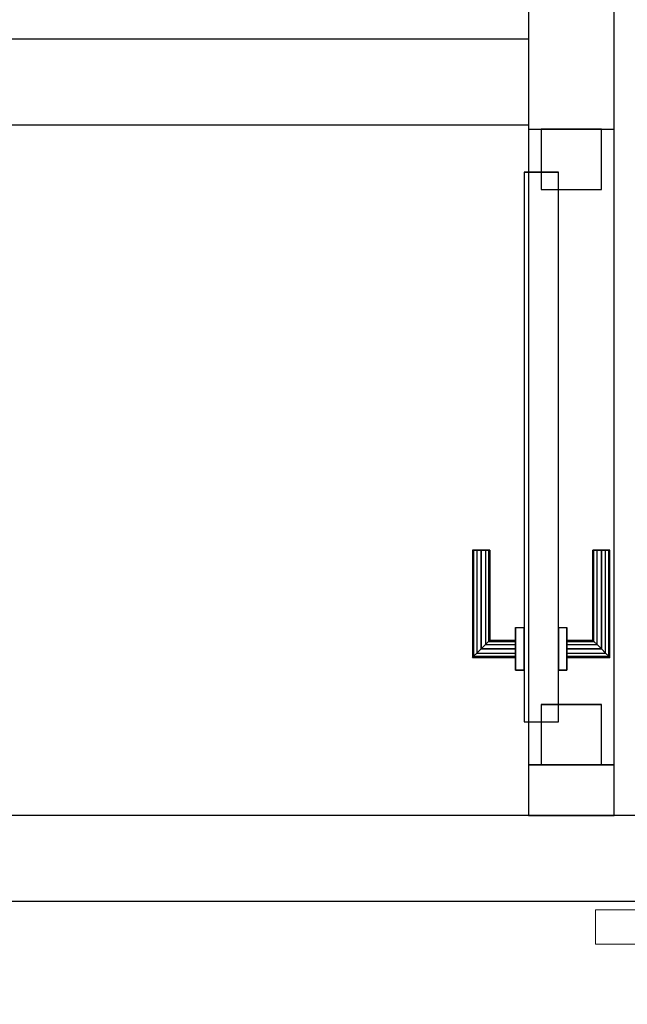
# Model space of a CAD drawing. Header units: metres. Extents: x 397.7 to 427.5, y 12.7 to 28.4.
# Tile 69 of 76: x 408.3 to 409, y 25.7 to 26.9. Entities that reach past the tile are written whole.
import ezdxf

# ---------------------------------------------------------------- set-up
doc = ezdxf.new("R2010")
doc.units = ezdxf.units.M
doc.layers.add('01_CARPINTERIA', color=5, linetype='Continuous', lineweight=25, true_color=0x0000ff)
for name, color, linetype, lineweight in [('A-GENM-____-OTLN', 7, 'Continuous', 18), ('A-WALL-____-MCUT', 7, 'Continuous', 25), ('A-WALL-____-OTLN', 7, 'Continuous', 25)]:
    doc.layers.add(name, color=color, linetype=linetype, lineweight=lineweight)

# ---------------------------------------------------------------- blocks, each defined once
blk = doc.blocks.new('Family - Evans P3-156149-06_TEL_P3')
at = {"layer": 'A-WALL-____-MCUT', "color": 253, "true_color": 0xaaaaaa}
for p, q in [((1.3477, 0.1), (0, 0.1)), ((0, 0.1), (0, 0)), ((1.3477, 0), (1.3477, 0.1)), ((0, 0), (1.3477, 0))]:
    blk.add_line(p, q, dxfattribs=at)
at = {"layer": 'A-WALL-____-OTLN', "color": 253, "true_color": 0xaaaaaa}
for p, q in [((1.3477, 0.1), (0, 0.1)), ((0, 0.1), (0, 0)), ((1.3477, 0), (1.3477, 0.1)), ((0, 0), (1.3477, 0))]:
    blk.add_line(p, q, dxfattribs=at)
at = {"layer": 'A-WALL-____-OTLN', "color": 253, "lineweight": 18, "true_color": 0xaaaaaa}
blk.add_line((-0.0488, 0), (1.3477, 0), dxfattribs=at)
blk = doc.blocks.new('Family - LONDR55-XX_ZZ-ARQ-CAA-M3D-Londres55-156273-06_TEL_P3')
at = {"layer": 'A-GENM-____-OTLN', "color": 253, "true_color": 0xaaaaaa}
for p, q in [((0.052, 0.1725), (0.05, 0.165)), ((0.052, 0.1725), (0.05, 0.165)), ((0.0575, 0.178), (0.052, 0.1725)), ((0.0575, 0.178), (0.052, 0.1725)), ((0.052, 0.11), (0.052, 0.1725)), ((0.065, 0.18), (0.0575, 0.178)), ((0.065, 0.18), (0.0575, 0.178)), ((0.0575, 0.11), (0.0575, 0.178)), ((0.0725, 0.178), (0.065, 0.18)), ((0.0725, 0.178), (0.065, 0.18)), ((0.065, 0.11), (0.065, 0.18)), ((0.078, 0.1725), (0.0725, 0.178)), ((0.078, 0.1725), (0.0725, 0.178)), ((0.0725, 0.11), (0.0725, 0.178)), ((0.08, 0.165), (0.078, 0.1725)), ((0.08, 0.165), (0.078, 0.1725)), ((0.078, 0.11), (0.078, 0.1725)), ((0.05, 0.165), (0.052, 0.1575)), ((0.05, 0.11), (0.05, 0.165)), ((0.05, 0.165), (0.052, 0.1575)), ((0.078, 0.1575), (0.08, 0.165)), ((0.078, 0.1575), (0.08, 0.165)), ((0.08, 0.165), (0.08, 0.11)), ((0.052, 0.1575), (0.0575, 0.152)), ((0.052, 0.11), (0.052, 0.1575)), ((0.052, 0.1575), (0.0575, 0.152)), ((0.0575, 0.152), (0.065, 0.15)), ((0.0575, 0.11), (0.0575, 0.152)), ((0.0575, 0.152), (0.065, 0.15)), ((0.065, 0.15), (0.0725, 0.152)), ((0.065, 0.15), (0.0725, 0.152)), ((0.065, 0.11), (0.065, 0.15)), ((0.0725, 0.152), (0.078, 0.1575)), ((0.0725, 0.152), (0.078, 0.1575)), ((0.0725, 0.11), (0.0725, 0.152)), ((0.078, 0.11), (0.078, 0.1575)), ((0.95, 0.11), (0, 0.11)), ((0, 0.11), (0, 0.07)), ((0.95, 0.11), (0, 0.11)), ((0, 0.11), (0, 0.07)), ((0.052, 0.11), (0.05, 0.11)), ((0.05, 0.11), (0.052, 0.11)), ((0.0575, 0.11), (0.052, 0.11)), ((0.052, 0.11), (0.0575, 0.11)), ((0.065, 0.11), (0.0575, 0.11)), ((0.0575, 0.11), (0.065, 0.11)), ((0.0725, 0.11), (0.065, 0.11)), ((0.065, 0.11), (0.0725, 0.11)), ((0.078, 0.11), (0.0725, 0.11)), ((0.0725, 0.11), (0.078, 0.11)), ((0.078, 0.11), (0.08, 0.11)), ((0.08, 0.11), (0.078, 0.11)), ((0.95, 0.07), (0.95, 0.11)), ((0.95, 0.11), (0.95, 0.07)), ((0, 0.07), (0.95, 0.07)), ((0, 0.07), (0.95, 0.07)), ((0.05, 0.015), (0.05, 0.07)), ((0.052, 0.07), (0.05, 0.07)), ((0.05, 0.07), (0.052, 0.07)), ((0.052, 0.0075), (0.052, 0.07)), ((0.052, 0.0225), (0.052, 0.07)), ((0.0575, 0.07), (0.052, 0.07)), ((0.052, 0.07), (0.0575, 0.07)), ((0.0575, 0.002), (0.0575, 0.07)), ((0.0575, 0.028), (0.0575, 0.07)), ((0.065, 0.07), (0.0575, 0.07)), ((0.0575, 0.07), (0.065, 0.07)), ((0.065, 0), (0.065, 0.07)), ((0.065, 0.03), (0.065, 0.07)), ((0.0725, 0.07), (0.065, 0.07)), ((0.065, 0.07), (0.0725, 0.07)), ((0.0725, 0.002), (0.0725, 0.07)), ((0.0725, 0.028), (0.0725, 0.07)), ((0.078, 0.07), (0.0725, 0.07)), ((0.0725, 0.07), (0.078, 0.07)), ((0.078, 0.0075), (0.078, 0.07)), ((0.078, 0.0225), (0.078, 0.07)), ((0.078, 0.07), (0.08, 0.07)), ((0.08, 0.07), (0.078, 0.07)), ((0.08, 0.07), (0.08, 0.015)), ((0.0575, 0.028), (0.052, 0.0225)), ((0.0575, 0.028), (0.052, 0.0225)), ((0.065, 0.03), (0.0575, 0.028)), ((0.065, 0.03), (0.0575, 0.028)), ((0.0725, 0.028), (0.065, 0.03)), ((0.0725, 0.028), (0.065, 0.03)), ((0.078, 0.0225), (0.0725, 0.028)), ((0.078, 0.0225), (0.0725, 0.028)), ((0.052, 0.0225), (0.05, 0.015)), ((0.052, 0.0225), (0.05, 0.015)), ((0.05, 0.015), (0.052, 0.0075)), ((0.05, 0.015), (0.052, 0.0075)), ((0.08, 0.015), (0.078, 0.0225)), ((0.08, 0.015), (0.078, 0.0225)), ((0.078, 0.0075), (0.08, 0.015)), ((0.078, 0.0075), (0.08, 0.015)), ((0.052, 0.0075), (0.0575, 0.002)), ((0.052, 0.0075), (0.0575, 0.002)), ((0.0575, 0.002), (0.065, 0)), ((0.0575, 0.002), (0.065, 0)), ((0.065, 0), (0.0725, 0.002)), ((0.065, 0), (0.0725, 0.002)), ((0.0725, 0.002), (0.078, 0.0075)), ((0.0725, 0.002), (0.078, 0.0075))]:
    blk.add_line(p, q, dxfattribs=at)
blk = doc.blocks.new('Family - Porta P3-156274-06_TEL_P3')
blk.add_blockref('Family - LONDR55-XX_ZZ-ARQ-CAA-M3D-Londres55-156273-06_TEL_P3', (0, 0))
blk = doc.blocks.new('Family - Evans P3-156433-06_TEL_P3')
at = {"layer": 'A-WALL-____-MCUT', "color": 253, "true_color": 0xaaaaaa}
for p, q in [((2.6002, 0.1), (0, 0.1)), ((0, 0), (2.6002, 0))]:
    blk.add_line(p, q, dxfattribs=at)
at = {"layer": 'A-WALL-____-OTLN', "color": 253, "true_color": 0xaaaaaa}
for p, q in [((2.6002, 0.1), (0, 0.1)), ((0, 0), (2.6002, 0))]:
    blk.add_line(p, q, dxfattribs=at)
at = {"layer": 'A-WALL-____-OTLN', "color": 253, "lineweight": 18, "true_color": 0xaaaaaa}
blk.add_line((0, 0), (2.6002, 0), dxfattribs=at)
blk = doc.blocks.new('Family - LONDR55-XX_ZZ-ARQ-CAA-M3D-Londres55-156624-06_TEL_P3')
at = {"layer": '01_CARPINTERIA', "color": 161, "true_color": 0xaaaaff}
for p, q in [((0.1263, 0.1487), (0.125, 0.15)), ((0.125, 0.15), (0.125, 0.1)), ((0.125, 0.15), (0.1263, 0.1487)), ((0.25, 0.15), (0.125, 0.15)), ((0.25, 0.1487), (0.25, 0.15)), ((0.25, 0.15), (0.25, 0.1487)), ((0.13, 0.145), (0.1263, 0.1487)), ((0.1263, 0.1487), (0.1263, 0.1)), ((0.1263, 0.1487), (0.1263, 0.1)), ((0.1263, 0.1487), (0.13, 0.145)), ((0.25, 0.1487), (0.1263, 0.1487)), ((0.25, 0.1487), (0.1263, 0.1487)), ((0.135, 0.14), (0.13, 0.145)), ((0.13, 0.145), (0.13, 0.1)), ((0.13, 0.145), (0.13, 0.1)), ((0.13, 0.145), (0.135, 0.14)), ((0.25, 0.145), (0.13, 0.145)), ((0.25, 0.145), (0.13, 0.145)), ((0.135, 0.1), (0.135, 0.14)), ((0.135, 0.14), (0.135, 0.1)), ((0.135, 0.14), (0.14, 0.135)), ((0.14, 0.135), (0.135, 0.14)), ((0.135, 0.14), (0.25, 0.14)), ((0.25, 0.14), (0.135, 0.14)), ((0.25, 0.145), (0.25, 0.1487)), ((0.25, 0.1487), (0.25, 0.145)), ((0.25, 0.145), (0.25, 0.14)), ((0.25, 0.14), (0.25, 0.145)), ((0.25, 0.14), (0.25, 0.135)), ((0.25, 0.135), (0.25, 0.14)), ((0.14, 0.135), (0.14, 0.1)), ((0.14, 0.135), (0.1437, 0.1313)), ((0.1437, 0.1313), (0.14, 0.135)), ((0.14, 0.135), (0.14, 0.1)), ((0.25, 0.135), (0.14, 0.135)), ((0.25, 0.135), (0.14, 0.135)), ((0.1437, 0.1313), (0.1437, 0.1)), ((0.1437, 0.1313), (0.145, 0.13)), ((0.145, 0.13), (0.1437, 0.1313)), ((0.1437, 0.1313), (0.1437, 0.1)), ((0.25, 0.1313), (0.1437, 0.1313)), ((0.25, 0.1313), (0.1437, 0.1313)), ((0.145, 0.13), (0.145, 0.1)), ((0.25, 0.13), (0.145, 0.13)), ((0.25, 0.135), (0.25, 0.1313)), ((0.25, 0.1313), (0.25, 0.135)), ((0.25, 0.1313), (0.25, 0.13)), ((0.25, 0.13), (0.25, 0.1313)), ((0.16, 0.1), (0.11, 0.1)), ((0.11, 0.1), (0.16, 0.1)), ((0.11, 0.1), (0.11, 0.09)), ((0.11, 0.09), (0.11, 0.1)), ((0.1263, 0.1), (0.125, 0.1)), ((0.125, 0.1), (0.1263, 0.1)), ((0.13, 0.1), (0.1263, 0.1)), ((0.1263, 0.1), (0.13, 0.1)), ((0.135, 0.1), (0.13, 0.1)), ((0.13, 0.1), (0.135, 0.1)), ((0.14, 0.1), (0.135, 0.1)), ((0.135, 0.1), (0.14, 0.1)), ((0.14, 0.1), (0.1437, 0.1)), ((0.1437, 0.1), (0.14, 0.1)), ((0.1437, 0.1), (0.145, 0.1)), ((0.145, 0.1), (0.1437, 0.1)), ((0.16, 0.1), (0.16, 0.09)), ((0.16, 0.1), (0.16, 0.09)), ((0.69, 0.09), (0.05, 0.09)), ((0.05, 0.09), (0.05, 0.05)), ((0.69, 0.09), (0.05, 0.09)), ((0.05, 0.09), (0.05, 0.05)), ((0.16, 0.09), (0.11, 0.09)), ((0.11, 0.09), (0.16, 0.09)), ((0.69, 0.05), (0.69, 0.09)), ((0.69, 0.09), (0.69, 0.05)), ((0.07, 0.07), (0, 0.07)), ((0, 0.07), (0, 0)), ((0.07, 0.07), (0, 0.07)), ((0, 0.07), (0, 0)), ((0.07, 0), (0.07, 0.07)), ((0.07, 0.07), (0.07, 0)), ((0.74, 0.07), (0.67, 0.07)), ((0.67, 0.07), (0.67, 0)), ((0.74, 0.07), (0.67, 0.07)), ((0.67, 0.07), (0.67, 0)), ((0.74, 0), (0.74, 0.07)), ((0.74, 0.07), (0.74, 0)), ((0.05, 0.05), (0.69, 0.05)), ((0.05, 0.05), (0.69, 0.05)), ((0.11, 0.05), (0.16, 0.05)), ((0.16, 0.05), (0.11, 0.05)), ((0.11, 0.05), (0.11, 0.04)), ((0.11, 0.04), (0.11, 0.05)), ((0.16, 0.05), (0.16, 0.04)), ((0.16, 0.05), (0.16, 0.04)), ((0.11, 0.04), (0.16, 0.04)), ((0.16, 0.04), (0.11, 0.04)), ((0.1263, 0.04), (0.125, 0.04)), ((0.125, 0.04), (0.1263, 0.04)), ((0.125, 0.04), (0.125, -0.01)), ((0.13, 0.04), (0.1263, 0.04)), ((0.1263, 0.04), (0.13, 0.04)), ((0.1263, 0.04), (0.1263, -0.0087)), ((0.1263, 0.04), (0.1263, -0.0087)), ((0.13, 0.04), (0.135, 0.04)), ((0.135, 0.04), (0.13, 0.04)), ((0.13, 0.04), (0.13, -0.005)), ((0.13, 0.04), (0.13, -0.005)), ((0.135, 0.04), (0.14, 0.04)), ((0.14, 0.04), (0.135, 0.04)), ((0.135, 0), (0.135, 0.04)), ((0.135, 0.04), (0.135, 0)), ((0.14, 0.04), (0.1437, 0.04)), ((0.1437, 0.04), (0.14, 0.04)), ((0.14, 0.04), (0.14, 0.005)), ((0.14, 0.04), (0.14, 0.005)), ((0.1437, 0.04), (0.145, 0.04)), ((0.145, 0.04), (0.1437, 0.04)), ((0.1437, 0.04), (0.1437, 0.0087)), ((0.1437, 0.04), (0.1437, 0.0087)), ((0.145, 0.04), (0.145, 0.01)), ((0, 0), (0.07, 0)), ((0, 0), (0.07, 0)), ((0.13, -0.005), (0.135, 0)), ((0.135, 0), (0.13, -0.005)), ((0.14, 0.005), (0.135, 0)), ((0.135, 0), (0.14, 0.005)), ((0.25, 0), (0.135, 0)), ((0.135, 0), (0.25, 0)), ((0.1437, 0.0087), (0.14, 0.005)), ((0.14, 0.005), (0.1437, 0.0087)), ((0.14, 0.005), (0.25, 0.005)), ((0.14, 0.005), (0.25, 0.005)), ((0.145, 0.01), (0.1437, 0.0087)), ((0.1437, 0.0087), (0.145, 0.01)), ((0.1437, 0.0087), (0.25, 0.0087)), ((0.1437, 0.0087), (0.25, 0.0087)), ((0.145, 0.01), (0.25, 0.01)), ((0.25, 0.0087), (0.25, 0.01)), ((0.25, 0.01), (0.25, 0.0087)), ((0.25, 0.005), (0.25, 0.0087)), ((0.25, 0.0087), (0.25, 0.005)), ((0.25, 0.005), (0.25, 0)), ((0.25, 0), (0.25, 0.005)), ((0.25, 0), (0.25, -0.005)), ((0.25, -0.005), (0.25, 0)), ((0.67, 0), (0.74, 0)), ((0.67, 0), (0.74, 0)), ((0.125, -0.01), (0.1263, -0.0087)), ((0.1263, -0.0087), (0.125, -0.01)), ((0.125, -0.01), (0.25, -0.01)), ((0.1263, -0.0087), (0.13, -0.005)), ((0.13, -0.005), (0.1263, -0.0087)), ((0.1263, -0.0087), (0.25, -0.0087)), ((0.1263, -0.0087), (0.25, -0.0087)), ((0.13, -0.005), (0.25, -0.005)), ((0.13, -0.005), (0.25, -0.005)), ((0.25, -0.005), (0.25, -0.0087)), ((0.25, -0.0087), (0.25, -0.005)), ((0.25, -0.0087), (0.25, -0.01)), ((0.25, -0.01), (0.25, -0.0087))]:
    blk.add_line(p, q, dxfattribs=at)
blk = doc.blocks.new('Family - Porta P3-156625-06_TEL_P3')
blk.add_blockref('Family - LONDR55-XX_ZZ-ARQ-CAA-M3D-Londres55-156624-06_TEL_P3', (0, 0))
blk = doc.blocks.new('Family - Evans P3-156775-06_TEL_P3')
at = {"layer": 'A-WALL-____-MCUT', "color": 253, "true_color": 0xaaaaaa}
for p, q in [((0.059, 0.1), (0, 0.1)), ((0, 0.1), (0, 0)), ((0.059, 0), (0.059, 0.1)), ((0.799, 0.1), (0.799, 0)), ((0.949, 0.1), (0.799, 0.1)), ((0, 0), (0.059, 0)), ((0.799, 0), (0.949, 0))]:
    blk.add_line(p, q, dxfattribs=at)
at = {"layer": 'A-WALL-____-OTLN', "color": 253, "true_color": 0xaaaaaa}
for p, q in [((0.949, 0.1), (0, 0.1)), ((0, 0.1), (0, 0)), ((0.799, 0.1), (0.059, 0.1)), ((0.059, 0.1), (0.059, 0)), ((0.799, 0.1), (0.799, 0)), ((0, 0), (0.949, 0)), ((0.059, 0), (0.799, 0))]:
    blk.add_line(p, q, dxfattribs=at)
at = {"layer": 'A-WALL-____-OTLN', "color": 253, "lineweight": 18, "true_color": 0xaaaaaa}
blk.add_line((0, 0), (1.72, 0), dxfattribs=at)
blk = doc.blocks.new('Family - Vano porta P3-156779-06_TEL_P3')
at = {"layer": 'A-GENM-____-OTLN', "color": 253, "true_color": 0xaaaaaa}
for p, q in [((408.987, 26.7284), (408.887, 26.7284)), ((408.887, 26.7284), (408.887, 25.9884)), ((408.987, 26.7284), (408.887, 26.7284)), ((408.887, 25.9884), (408.887, 26.7284)), ((408.987, 25.9884), (408.987, 26.7284)), ((408.987, 26.7284), (408.987, 25.9884)), ((408.887, 25.9884), (408.987, 25.9884)), ((408.987, 25.9884), (408.887, 25.9884))]:
    blk.add_line(p, q, dxfattribs=at)
blk = doc.blocks.new('LONDR55-XX_ZZ-ARQ-CAA-M3D-Londres55_ifc-1-06_TEL_P3')
at = {"layer": '01_CARPINTERIA', "color": 253, "lineweight": 18, "true_color": 0xaaaaaa, "rotation": 90}
blk.add_blockref('Family - Porta P3-156625-06_TEL_P3', (408.972, 25.9884), dxfattribs=at)
at = {"layer": 'A-GENM-____-OTLN', "color": 253, "lineweight": 18, "true_color": 0xaaaaaa}
blk.add_blockref('Family - Vano porta P3-156779-06_TEL_P3', (0, 0), dxfattribs=at)
at = {"layer": 'A-GENM-____-OTLN', "color": 253, "lineweight": 18, "true_color": 0xaaaaaa, "rotation": 180}
blk.add_blockref('Family - Porta P3-156274-06_TEL_P3', (409.9154, 25.8895), dxfattribs=at)
at = {"layer": 'A-WALL-____-OTLN', "color": 253, "lineweight": 18, "true_color": 0xaaaaaa, "rotation": 90}
blk.add_blockref('Family - Evans P3-156775-06_TEL_P3', (408.987, 25.9295), dxfattribs=at)
at = {"layer": 'A-WALL-____-OTLN', "color": 253, "lineweight": 18, "true_color": 0xaaaaaa}
for name, p in [('Family - Evans P3-156149-06_TEL_P3', (407.5397, 26.7335)), ('Family - Evans P3-156433-06_TEL_P3', (406.4152, 25.8295))]:
    blk.add_blockref(name, p, dxfattribs=at)

msp = doc.modelspace()

# ---------------------------------------------------------------- block references
at = {"lineweight": 5}
msp.add_blockref('LONDR55-XX_ZZ-ARQ-CAA-M3D-Londres55_ifc-1-06_TEL_P3', (0, 0), dxfattribs=at)

doc.saveas('drawing.dxf')
